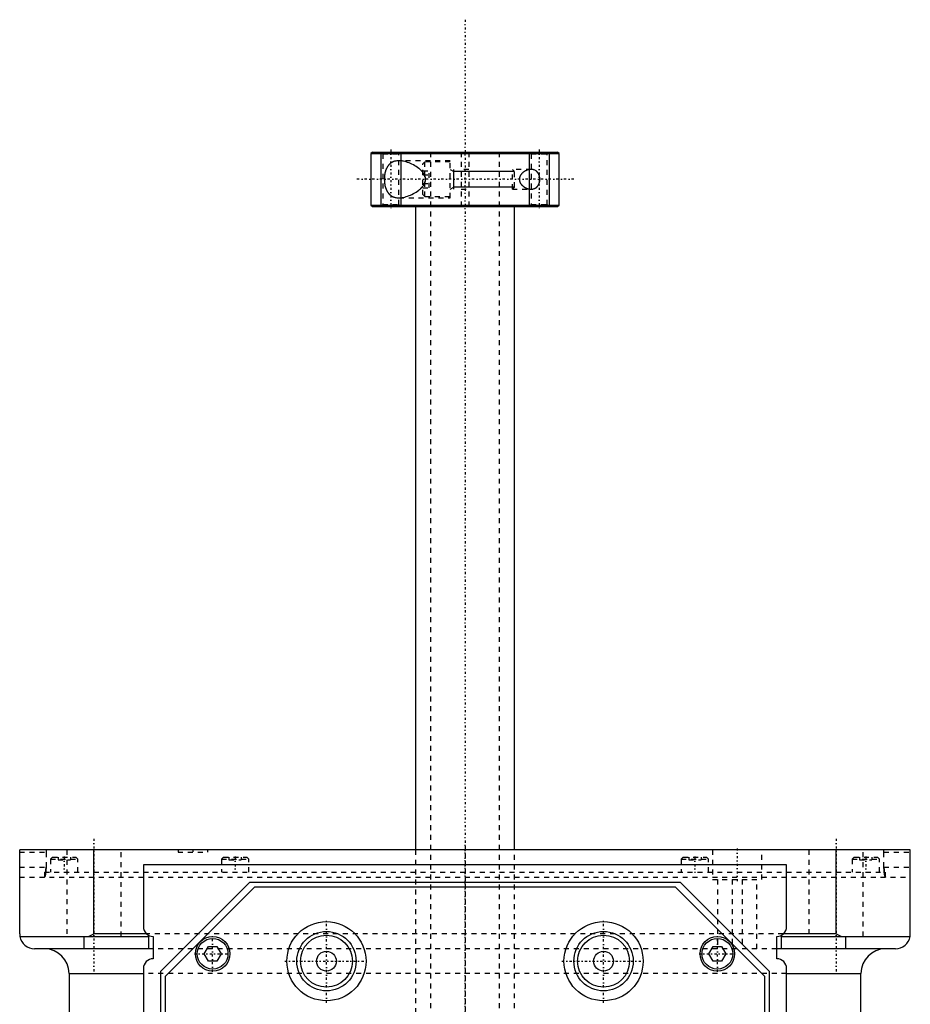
# Model space of a CAD drawing. Extents: x -90 to 90, y -104 to 484.
# Tile 8 of 8: x -90 to 90, y 285 to 484. Entities that reach past the tile are written whole.
import ezdxf

# ---------------------------------------------------------------- set-up
doc = ezdxf.new("R2010")
doc.units = 0
doc.linetypes.add('CENTER', pattern=[1.5, 0.45, -0.5, 0.05, -0.5])
doc.linetypes.add('DASHED', pattern=[2, 1, -1])
for name, color, linetype in [('AM_0', 7, 'CONTINUOUS'), ('AM_10', 7, 'CONTINUOUS'), ('AM_3', 7, 'DASHED'), ('AM_7', 7, 'CENTER')]:
    doc.layers.add(name, color=color, linetype=linetype)

msp = doc.modelspace()

# ---------------------------------------------------------------- linework, layer by layer
at = {"layer": 'AM_0', "color": 7, "linetype": 'CONTINUOUS'}
for p, q in [((-18.7, 457.5), (-19, 457.2)), ((-19, 457.2), (-19, 446.8)), ((-19, 457.2), (19, 457.2)), ((-18.7, 457.5), (18.7, 457.5)), ((19, 457.2), (18.7, 457.5)), ((19, 446.8), (19, 457.2)), ((-19, 446.8), (-18.7, 446.5)), ((-19, 446.8), (19, 446.8)), ((-18.7, 446.5), (18.7, 446.5)), ((-10, 446.5), (-10, 316.5)), ((10, 316.5), (10, 446.5)), ((18.7, 446.5), (19, 446.8)), ((-90, 299.5), (-90, 316.5)), ((90, 316.5), (-90, 316.5)), ((-75, 299.5), (-75, 316.5)), ((75, 299.5), (75, 316.5)), ((90, 299.5), (90, 316.5)), ((-65, 313.5), (-65, 301)), ((65, 313.5), (-65, 313.5)), ((65, 301), (65, 313.5)), ((-61.5, 292), (-43.5, 310)), ((-60.5, 291), (-42.5, 309)), ((-43.5, 310), (43.5, 310)), ((-42.5, 309), (42.5, 309)), ((42.5, 309), (60.5, 291)), ((43.5, 310), (61.5, 292)), ((-89.96, 299), (-64, 299)), ((-77, 296.5), (-77, 299)), ((-76.12, 299), (-75, 299.5)), ((-64.32, 299.5), (-75, 299.5)), ((-64, 299), (-64, 296.5)), ((-63, 299), (-63, 294.5)), ((63, 294.5), (63, 299)), ((64, 299), (89.96, 299)), ((64, 296.5), (64, 299)), ((75, 299.5), (64.32, 299.5)), ((75, 299.5), (76.12, 299)), ((77, 296.5), (77, 299)), ((-63, 296.5), (-87, 296.5)), ((-52.73, 295.5), (-51.87, 297)), ((-51.87, 297), (-50.13, 297)), ((-50.13, 297), (-49.27, 295.5)), ((49.27, 295.5), (50.13, 297)), ((50.13, 297), (51.87, 297)), ((51.87, 297), (52.73, 295.5)), ((87, 296.5), (63, 296.5)), ((-51.87, 294), (-52.73, 295.5)), ((-49.27, 295.5), (-50.13, 294)), ((50.13, 294), (49.27, 295.5)), ((52.73, 295.5), (51.87, 294)), ((-65, 292.5), (-65, 37.5)), ((-50.13, 294), (-51.87, 294)), ((51.87, 294), (50.13, 294)), ((65, 37.5), (65, 292.5)), ((-80, 291.5), (-80, 30)), ((-80, 291.5), (-65, 291.5)), ((-61.5, 154.98), (-61.5, 292)), ((-60.5, 156.65), (-60.5, 291)), ((60.5, 291), (60.5, 156.65)), ((61.5, 292), (61.5, 154.98)), ((65, 291.5), (80, 291.5)), ((80, 30), (80, 291.5))]:
    msp.add_line(p, q, dxfattribs=at)
for points in [[(-90, 299.5, 0), (-90, 299.42, 0), (-89.99, 299.25, 0), (-89.97, 299.08, 0), (-89.96, 299, 0)], [(89.96, 299, 0), (89.97, 299.08, 0), (89.99, 299.25, 0), (90, 299.42, 0), (90, 299.5, 0)]]:
    msp.add_polyline3d(points, dxfattribs=at)
for centre, radius in [((-28, 294), 8), ((28, 294), 8), ((-51, 295.5), 3.5), ((-51, 295.5), 3.1), ((-28, 294), 6), ((-28, 294), 5.25), ((28, 294), 6), ((28, 294), 5.25), ((51, 295.5), 3.5), ((51, 295.5), 3.1), ((-28, 294), 2), ((28, 294), 2)]:
    msp.add_circle(centre, radius, dxfattribs=at)
for centre, radius, start, end in [((-63, 301), 2, 180, 270), ((63, 301), 2, 270, 0), ((-87, 299.5), 3, 189.5941, 270), ((87, 299.5), 3, 270, 350.4059), ((-85, 291.5), 5, 0, 90), ((85, 291.5), 5, 90, 180), ((-63, 292.5), 2, 90, 180), ((63, 292.5), 2, 0, 90)]:
    msp.add_arc(centre, radius, start, end, dxfattribs=at)
at = {"layer": 'AM_10', "color": 7, "linetype": 'CONTINUOUS'}
for p, q in [((-17, 457.5), (-17, 446.5)), ((-13, 457.5), (-13, 446.5)), ((13, 457.5), (13, 446.5)), ((17, 457.5), (17, 446.5)), ((-3, 454), (-2.26, 453.57)), ((-2.26, 450), (-2.26, 454)), ((10, 453.57), (-2.26, 453.57)), ((-3, 450), (-2.26, 450.43)), ((10, 450.43), (-2.26, 450.43))]:
    msp.add_line(p, q, dxfattribs=at)
at = {"layer": 'AM_3', "color": 6, "linetype": 'DASHED'}
for p, q in [((-17, 457.5), (-16.62, 457.12)), ((-16.62, 457.12), (-16.62, 446.88)), ((-16.62, 457.12), (-13.38, 457.12)), ((-13.38, 457.12), (-13, 457.5)), ((-13.38, 446.88), (-13.38, 457.12)), ((-3, 455.75), (-13.37, 455.75)), ((-7, 457.5), (-7, -77.5)), ((-3, 448.25), (-3, 455.75)), ((-0.75, 457.5), (-0.75, 446.5)), ((0.75, 457.5), (0.75, 446.5)), ((7, -77.5), (7, 457.5)), ((13, 457.5), (13.38, 457.12)), ((13.38, 457.12), (13.38, 446.88)), ((13.38, 457.12), (16.62, 457.12)), ((16.62, 457.12), (17, 457.5)), ((16.62, 446.88), (16.62, 457.12)), ((-8.1, 455.5), (-8.5, 455.1)), ((-8.5, 448.9), (-8.5, 455.1)), ((-8.5, 453.73), (-7.25, 453.73)), ((-3, 455.5), (-8.1, 455.5)), ((-8.1, 448.5), (-8.1, 455.5)), ((-7.25, 450.27), (-7.25, 453.73)), ((0.75, 454), (-0.75, 454)), ((13.37, 454), (9.57, 454)), ((10, 453.57), (9.57, 454)), ((9.57, 450), (9.57, 454)), ((-8.5, 452.87), (-7.25, 452.87)), ((10, 450.43), (10, 453.57)), ((-8.5, 451.13), (-7.25, 451.13)), ((-8.5, 450.27), (-7.25, 450.27)), ((-0.75, 450), (0.75, 450)), ((9.57, 450), (10, 450.43)), ((9.57, 450), (13.37, 450)), ((-13.37, 448.25), (-3, 448.25)), ((-8.5, 448.9), (-8.1, 448.5)), ((-8.1, 448.5), (-3, 448.5)), ((-16.62, 446.88), (-17, 446.5)), ((-16.62, 446.88), (-13.38, 446.88)), ((-13, 446.5), (-13.38, 446.88)), ((13.38, 446.88), (13, 446.5)), ((13.38, 446.88), (16.62, 446.88)), ((17, 446.5), (16.62, 446.88)), ((-80.5, 316.5), (-80.5, 299)), ((-69.5, 299), (-69.5, 316.5)), ((-58, 316.5), (-58, 316)), ((-52, 316), (-52, 316.5)), ((-10, 316.5), (-10, -37.5)), ((10, -37.5), (10, 316.5)), ((50, 316.5), (50, 310.5)), ((60, 310.5), (60, 316.5)), ((69.5, 316.5), (69.5, 299)), ((80.5, 299), (80.5, 316.5)), ((-90, 316), (-84.68, 316)), ((-84.68, 316), (-84.68, 313)), ((-83.35, 315), (-83.75, 314.6)), ((-83.75, 314.6), (-83.75, 312)), ((-83.75, 314.6), (-78.25, 314.6)), ((-83.35, 315), (-78.65, 315)), ((-82.25, 315), (-82.25, 314.5)), ((-82.25, 314.5), (-79.75, 314.5)), ((-81, 315), (-81, 314.5)), ((-79.75, 315), (-79.75, 314.5)), ((-78.25, 314.6), (-78.65, 315)), ((-78.25, 312), (-78.25, 314.6)), ((-58, 316), (-52, 316)), ((-48.81, 315), (-49.21, 314.6)), ((-49.21, 314.6), (-49.21, 312)), ((-49.21, 314.6), (-43.71, 314.6)), ((-48.81, 315), (-44.11, 315)), ((-47.71, 315), (-47.71, 314.5)), ((-47.71, 314.5), (-45.21, 314.5)), ((-46.46, 315), (-46.46, 314.5)), ((-45.21, 315), (-45.21, 314.5)), ((-43.71, 314.6), (-44.11, 315)), ((-43.71, 312), (-43.71, 314.6)), ((44.11, 315), (43.71, 314.6)), ((43.71, 314.6), (43.71, 312)), ((43.71, 314.6), (49.21, 314.6)), ((44.11, 315), (48.81, 315)), ((45.21, 315), (45.21, 314.5)), ((45.21, 314.5), (47.71, 314.5)), ((46.46, 315), (46.46, 314.5)), ((47.71, 315), (47.71, 314.5)), ((49.21, 314.6), (48.81, 315)), ((49.21, 312), (49.21, 314.6)), ((78.65, 315), (78.25, 314.6)), ((78.25, 314.6), (78.25, 312)), ((78.25, 314.6), (83.75, 314.6)), ((78.65, 315), (83.35, 315)), ((79.75, 315), (79.75, 314.5)), ((79.75, 314.5), (82.25, 314.5)), ((81, 315), (81, 314.5)), ((82.25, 315), (82.25, 314.5)), ((83.75, 314.6), (83.35, 315)), ((83.75, 312), (83.75, 314.6)), ((84.68, 316), (90, 316)), ((84.68, 313), (84.68, 316)), ((-90, 313), (-84.68, 313)), ((84.68, 313), (90, 313)), ((-90, 311), (90, 311)), ((-85, 312), (-85, 311)), ((-85, 312), (85, 312)), ((50, 310.5), (60, 310.5)), ((51, 310.5), (51, 296.5)), ((54, 310.5), (54, 296.5)), ((56, 310.5), (56, 296.5)), ((59, 296.5), (59, 310.5)), ((85, 311), (85, 312)), ((-77.63, 299), (-69.5, 299)), ((64.32, 299.5), (-64.32, 299.5)), ((63, 296.5), (-63, 296.5)), ((65, 291.5), (-65, 291.5))]:
    msp.add_line(p, q, dxfattribs=at)
for points in [[(-13.37, 455.75, 0), (-13.5, 455.75, 0), (-13.76, 455.73, 0), (-14.01, 455.69, 0), (-14.14, 455.66, 0), (-14.27, 455.63, 0), (-14.41, 455.58, 0), (-14.45, 455.57, 0), (-14.49, 455.55, 0), (-14.51, 455.54, 0), (-14.53, 455.53, 0), (-14.57, 455.52, 0), (-14.61, 455.5, 0), (-14.65, 455.48, 0), (-14.69, 455.46, 0), (-14.73, 455.44, 0), (-14.74, 455.43, 0), (-14.76, 455.42, 0), (-14.8, 455.4, 0), (-14.84, 455.38, 0), (-14.88, 455.35, 0), (-14.91, 455.33, 0), (-14.95, 455.3, 0), (-14.97, 455.29, 0), (-14.98, 455.28, 0), (-15.02, 455.25, 0), (-15.06, 455.23, 0), (-15.09, 455.2, 0), (-15.12, 455.17, 0), (-15.16, 455.14, 0), (-15.17, 455.13, 0), (-15.19, 455.11, 0), (-15.22, 455.08, 0), (-15.26, 455.05, 0), (-15.29, 455.02, 0), (-15.32, 454.99, 0), (-15.35, 454.96, 0), (-15.37, 454.94, 0), (-15.38, 454.92, 0), (-15.41, 454.89, 0), (-15.44, 454.86, 0), (-15.46, 454.84, 0), (-15.47, 454.82, 0), (-15.5, 454.78, 0), (-15.53, 454.75, 0), (-15.54, 454.73, 0), (-15.56, 454.71, 0), (-15.58, 454.67, 0), (-15.61, 454.63, 0), (-15.64, 454.59, 0), (-15.66, 454.55, 0), (-15.69, 454.51, 0), (-15.7, 454.49, 0), (-15.71, 454.47, 0), (-15.74, 454.43, 0), (-15.76, 454.39, 0), (-15.79, 454.34, 0), (-15.81, 454.3, 0), (-15.83, 454.25, 0), (-15.84, 454.23, 0), (-15.86, 454.21, 0), (-15.88, 454.16, 0), (-15.9, 454.11, 0), (-15.92, 454.06, 0), (-15.94, 454.01, 0), (-15.96, 453.96, 0), (-15.97, 453.94, 0), (-15.98, 453.91, 0), (-16, 453.86, 0), (-16.02, 453.81, 0), (-16.04, 453.75, 0), (-16.06, 453.7, 0), (-16.07, 453.64, 0), (-16.08, 453.62, 0), (-16.09, 453.59, 0), (-16.11, 453.53, 0), (-16.12, 453.48, 0), (-16.14, 453.42, 0), (-16.15, 453.36, 0), (-16.17, 453.3, 0), (-16.17, 453.27, 0), (-16.18, 453.24, 0), (-16.19, 453.19, 0), (-16.2, 453.13, 0), (-16.21, 453.1, 0), (-16.21, 453.07, 0), (-16.22, 453.01, 0), (-16.23, 452.95, 0), (-16.24, 452.92, 0), (-16.24, 452.89, 0), (-16.25, 452.82, 0), (-16.26, 452.76, 0), (-16.27, 452.7, 0), (-16.27, 452.64, 0), (-16.28, 452.58, 0), (-16.28, 452.55, 0), (-16.29, 452.52, 0), (-16.29, 452.46, 0), (-16.3, 452.4, 0), (-16.3, 452.33, 0), (-16.3, 452.27, 0), (-16.3, 452.21, 0), (-16.3, 452.18, 0), (-16.31, 452.15, 0), (-16.31, 452.09, 0), (-16.31, 452.03, 0), (-16.31, 452, 0)], [(-8.5, 453.36, 0), (-8.52, 453.39, 0), (-8.55, 453.43, 0), (-8.59, 453.48, 0), (-8.61, 453.5, 0), (-8.63, 453.52, 0), (-8.67, 453.56, 0), (-8.7, 453.61, 0), (-8.74, 453.65, 0), (-8.78, 453.69, 0), (-8.82, 453.73, 0), (-8.84, 453.75, 0), (-8.86, 453.77, 0), (-8.9, 453.81, 0), (-8.95, 453.85, 0), (-9.09, 453.98, 0), (-9.22, 454.09, 0), (-9.35, 454.2, 0), (-9.61, 454.39, 0), (-9.88, 454.57, 0), (-10.15, 454.74, 0), (-10.43, 454.9, 0), (-10.72, 455.04, 0), (-10.86, 455.11, 0), (-11.01, 455.18, 0), (-11.3, 455.3, 0), (-11.59, 455.41, 0), (-11.87, 455.51, 0), (-12.16, 455.59, 0), (-12.44, 455.65, 0), (-12.58, 455.68, 0), (-12.72, 455.7, 0), (-12.98, 455.73, 0), (-13.24, 455.75, 0), (-13.37, 455.75, 0)], [(13.37, 454, 0), (13.34, 454, 0), (13.29, 454, 0), (13.24, 454, 0), (13.21, 453.99, 0), (13.19, 453.99, 0), (13.13, 453.99, 0), (13.08, 453.98, 0), (13.03, 453.97, 0), (12.97, 453.96, 0), (12.92, 453.95, 0), (12.89, 453.95, 0), (12.86, 453.94, 0), (12.8, 453.93, 0), (12.75, 453.91, 0), (12.69, 453.9, 0), (12.64, 453.88, 0), (12.58, 453.86, 0), (12.55, 453.85, 0), (12.53, 453.84, 0), (12.47, 453.82, 0), (12.41, 453.79, 0), (12.39, 453.78, 0), (12.36, 453.77, 0), (12.3, 453.74, 0), (12.25, 453.72, 0), (12.22, 453.7, 0), (12.19, 453.69, 0), (12.14, 453.66, 0), (12.09, 453.63, 0), (12.03, 453.6, 0), (11.98, 453.56, 0), (11.93, 453.53, 0), (11.9, 453.51, 0), (11.88, 453.49, 0), (11.83, 453.46, 0), (11.78, 453.42, 0), (11.73, 453.38, 0), (11.68, 453.34, 0), (11.63, 453.3, 0), (11.61, 453.28, 0), (11.59, 453.26, 0), (11.54, 453.21, 0), (11.5, 453.16, 0), (11.45, 453.11, 0), (11.41, 453.06, 0), (11.37, 453.01, 0), (11.34, 452.98, 0), (11.32, 452.96, 0), (11.28, 452.9, 0), (11.25, 452.84, 0), (11.21, 452.78, 0), (11.17, 452.72, 0), (11.14, 452.66, 0), (11.13, 452.62, 0), (11.11, 452.59, 0), (11.09, 452.52, 0), (11.06, 452.46, 0), (11.04, 452.39, 0), (11.02, 452.32, 0), (11.01, 452.25, 0), (11, 452.21, 0), (11, 452.18, 0), (10.99, 452.11, 0), (10.99, 452.04, 0), (10.99, 452, 0), (10.99, 451.96, 0), (10.99, 451.89, 0), (11, 451.82, 0), (11, 451.79, 0), (11.01, 451.75, 0), (11.02, 451.68, 0), (11.04, 451.61, 0), (11.06, 451.54, 0), (11.09, 451.48, 0), (11.11, 451.41, 0), (11.13, 451.38, 0), (11.14, 451.34, 0), (11.17, 451.28, 0), (11.21, 451.22, 0), (11.25, 451.16, 0), (11.28, 451.1, 0), (11.32, 451.04, 0), (11.34, 451.02, 0), (11.37, 450.99, 0), (11.41, 450.94, 0), (11.45, 450.89, 0), (11.5, 450.84, 0), (11.54, 450.79, 0), (11.59, 450.74, 0), (11.61, 450.72, 0), (11.63, 450.7, 0), (11.68, 450.66, 0), (11.73, 450.62, 0), (11.78, 450.58, 0), (11.83, 450.54, 0), (11.88, 450.51, 0), (11.9, 450.49, 0), (11.93, 450.47, 0), (11.98, 450.44, 0), (12.03, 450.4, 0), (12.09, 450.37, 0), (12.14, 450.34, 0), (12.19, 450.31, 0), (12.22, 450.3, 0), (12.25, 450.28, 0), (12.3, 450.26, 0), (12.36, 450.23, 0), (12.39, 450.22, 0), (12.41, 450.21, 0), (12.47, 450.18, 0), (12.53, 450.16, 0), (12.55, 450.15, 0), (12.58, 450.14, 0), (12.64, 450.12, 0), (12.69, 450.1, 0), (12.75, 450.09, 0), (12.8, 450.07, 0), (12.86, 450.06, 0), (12.89, 450.05, 0), (12.92, 450.05, 0), (12.97, 450.04, 0), (13.03, 450.03, 0), (13.08, 450.02, 0), (13.13, 450.01, 0), (13.19, 450.01, 0), (13.21, 450.01, 0), (13.24, 450, 0), (13.29, 450, 0), (13.34, 450, 0), (13.37, 450, 0)], [(15.12, 452, 0), (15.12, 452.02, 0), (15.12, 452.05, 0), (15.12, 452.08, 0), (15.12, 452.1, 0), (15.12, 452.12, 0), (15.12, 452.15, 0), (15.12, 452.18, 0), (15.12, 452.22, 0), (15.11, 452.25, 0), (15.11, 452.28, 0), (15.11, 452.3, 0), (15.11, 452.32, 0), (15.1, 452.35, 0), (15.1, 452.38, 0), (15.09, 452.42, 0), (15.09, 452.45, 0), (15.08, 452.48, 0), (15.08, 452.5, 0), (15.07, 452.51, 0), (15.07, 452.55, 0), (15.06, 452.58, 0), (15.06, 452.59, 0), (15.05, 452.61, 0), (15.04, 452.64, 0), (15.03, 452.67, 0), (15.03, 452.69, 0), (15.03, 452.71, 0), (15.02, 452.74, 0), (15.01, 452.77, 0), (15, 452.8, 0), (14.99, 452.83, 0), (14.98, 452.86, 0), (14.97, 452.87, 0), (14.96, 452.89, 0), (14.95, 452.92, 0), (14.94, 452.95, 0), (14.93, 452.97, 0), (14.92, 453, 0), (14.9, 453.03, 0), (14.9, 453.04, 0), (14.89, 453.06, 0), (14.88, 453.08, 0), (14.86, 453.11, 0), (14.85, 453.14, 0), (14.83, 453.16, 0), (14.82, 453.19, 0), (14.81, 453.2, 0), (14.81, 453.21, 0), (14.79, 453.23, 0), (14.78, 453.26, 0), (14.76, 453.28, 0), (14.74, 453.3, 0), (14.73, 453.33, 0), (14.72, 453.34, 0), (14.71, 453.35, 0), (14.7, 453.37, 0), (14.68, 453.39, 0), (14.66, 453.41, 0), (14.65, 453.43, 0), (14.63, 453.45, 0), (14.62, 453.46, 0), (14.61, 453.47, 0), (14.6, 453.49, 0), (14.58, 453.51, 0), (14.57, 453.52, 0), (14.56, 453.53, 0), (14.54, 453.54, 0), (14.52, 453.56, 0), (14.51, 453.57, 0), (14.5, 453.58, 0), (14.49, 453.6, 0), (14.47, 453.61, 0), (14.45, 453.63, 0), (14.43, 453.65, 0), (14.41, 453.66, 0), (14.4, 453.67, 0), (14.39, 453.68, 0), (14.37, 453.69, 0), (14.35, 453.71, 0), (14.33, 453.72, 0), (14.3, 453.74, 0), (14.28, 453.75, 0), (14.27, 453.76, 0), (14.26, 453.76, 0), (14.24, 453.77, 0), (14.22, 453.79, 0), (14.14, 453.83, 0), (14.01, 453.89, 0), (13.87, 453.93, 0), (13.8, 453.95, 0), (13.73, 453.97, 0), (13.58, 453.99, 0), (13.44, 454, 0), (13.37, 454, 0)], [(-16.31, 452, 0), (-16.31, 451.97, 0), (-16.31, 451.91, 0), (-16.31, 451.85, 0), (-16.3, 451.82, 0), (-16.3, 451.79, 0), (-16.3, 451.73, 0), (-16.3, 451.67, 0), (-16.3, 451.6, 0), (-16.29, 451.54, 0), (-16.29, 451.48, 0), (-16.28, 451.45, 0), (-16.28, 451.42, 0), (-16.27, 451.36, 0), (-16.27, 451.3, 0), (-16.26, 451.24, 0), (-16.25, 451.18, 0), (-16.24, 451.11, 0), (-16.24, 451.08, 0), (-16.23, 451.05, 0), (-16.22, 450.99, 0), (-16.21, 450.93, 0), (-16.21, 450.9, 0), (-16.2, 450.87, 0), (-16.19, 450.81, 0), (-16.18, 450.76, 0), (-16.17, 450.73, 0), (-16.17, 450.7, 0), (-16.15, 450.64, 0), (-16.14, 450.58, 0), (-16.12, 450.52, 0), (-16.11, 450.47, 0), (-16.09, 450.41, 0), (-16.08, 450.38, 0), (-16.07, 450.36, 0), (-16.06, 450.3, 0), (-16.04, 450.25, 0), (-16.02, 450.19, 0), (-16, 450.14, 0), (-15.98, 450.09, 0), (-15.97, 450.06, 0), (-15.96, 450.04, 0), (-15.94, 449.99, 0), (-15.92, 449.94, 0), (-15.9, 449.89, 0), (-15.88, 449.84, 0), (-15.86, 449.79, 0), (-15.84, 449.77, 0), (-15.83, 449.75, 0), (-15.81, 449.7, 0), (-15.79, 449.66, 0), (-15.76, 449.61, 0), (-15.74, 449.57, 0), (-15.71, 449.53, 0), (-15.7, 449.51, 0), (-15.69, 449.49, 0), (-15.66, 449.45, 0), (-15.64, 449.41, 0), (-15.61, 449.37, 0), (-15.58, 449.33, 0), (-15.56, 449.29, 0), (-15.54, 449.27, 0), (-15.53, 449.25, 0), (-15.5, 449.22, 0), (-15.47, 449.18, 0), (-15.46, 449.16, 0), (-15.44, 449.14, 0), (-15.41, 449.11, 0), (-15.38, 449.08, 0), (-15.37, 449.06, 0), (-15.35, 449.04, 0), (-15.32, 449.01, 0), (-15.29, 448.98, 0), (-15.26, 448.95, 0), (-15.22, 448.92, 0), (-15.19, 448.89, 0), (-15.17, 448.87, 0), (-15.16, 448.86, 0), (-15.12, 448.83, 0), (-15.09, 448.8, 0), (-15.06, 448.77, 0), (-15.02, 448.75, 0), (-14.98, 448.72, 0), (-14.97, 448.71, 0), (-14.95, 448.7, 0), (-14.91, 448.67, 0), (-14.88, 448.65, 0), (-14.84, 448.62, 0), (-14.8, 448.6, 0), (-14.76, 448.58, 0), (-14.74, 448.57, 0), (-14.73, 448.56, 0), (-14.69, 448.54, 0), (-14.65, 448.52, 0), (-14.61, 448.5, 0), (-14.57, 448.48, 0), (-14.53, 448.47, 0), (-14.51, 448.46, 0), (-14.49, 448.45, 0), (-14.45, 448.43, 0), (-14.41, 448.42, 0), (-14.27, 448.37, 0), (-14.14, 448.34, 0), (-14.01, 448.31, 0), (-13.76, 448.27, 0), (-13.5, 448.25, 0), (-13.37, 448.25, 0)], [(-8.5, 450.64, 0), (-8.45, 450.7, 0), (-8.35, 450.84, 0), (-8.26, 450.98, 0), (-8.22, 451.05, 0), (-8.22, 451.06, 0), (-8.2, 451.09, 0), (-8.19, 451.11, 0), (-8.19, 451.12, 0), (-8.18, 451.14, 0), (-8.17, 451.16, 0), (-8.16, 451.19, 0), (-8.14, 451.21, 0), (-8.13, 451.24, 0), (-8.12, 451.26, 0), (-8.12, 451.27, 0), (-8.11, 451.29, 0), (-8.1, 451.31, 0), (-8.09, 451.34, 0), (-8.08, 451.36, 0), (-8.07, 451.39, 0), (-8.06, 451.41, 0), (-8.06, 451.43, 0), (-8.06, 451.44, 0), (-8.05, 451.47, 0), (-8.04, 451.49, 0), (-8.03, 451.52, 0), (-8.02, 451.54, 0), (-8.02, 451.57, 0), (-8.01, 451.58, 0), (-8.01, 451.6, 0), (-8.01, 451.62, 0), (-8, 451.65, 0), (-7.99, 451.68, 0), (-7.99, 451.71, 0), (-7.99, 451.73, 0), (-7.98, 451.75, 0), (-7.98, 451.76, 0), (-7.98, 451.79, 0), (-7.97, 451.82, 0), (-7.97, 451.84, 0), (-7.97, 451.87, 0), (-7.97, 451.9, 0), (-7.97, 451.91, 0), (-7.97, 451.93, 0), (-7.97, 451.96, 0), (-7.96, 451.99, 0), (-7.96, 452, 0), (-7.96, 452.01, 0), (-7.97, 452.04, 0), (-7.97, 452.07, 0), (-7.97, 452.09, 0), (-7.97, 452.1, 0), (-7.97, 452.13, 0), (-7.97, 452.16, 0), (-7.97, 452.18, 0), (-7.98, 452.21, 0), (-7.98, 452.24, 0), (-7.98, 452.25, 0), (-7.99, 452.27, 0), (-7.99, 452.29, 0), (-7.99, 452.32, 0), (-8, 452.35, 0), (-8.01, 452.38, 0), (-8.01, 452.4, 0), (-8.01, 452.42, 0), (-8.02, 452.43, 0), (-8.02, 452.46, 0), (-8.03, 452.48, 0), (-8.04, 452.51, 0), (-8.05, 452.53, 0), (-8.06, 452.56, 0), (-8.06, 452.57, 0), (-8.06, 452.59, 0), (-8.07, 452.61, 0), (-8.08, 452.64, 0), (-8.09, 452.66, 0), (-8.1, 452.69, 0), (-8.11, 452.71, 0), (-8.12, 452.73, 0), (-8.12, 452.74, 0), (-8.13, 452.76, 0), (-8.14, 452.79, 0), (-8.16, 452.81, 0), (-8.17, 452.84, 0), (-8.18, 452.86, 0), (-8.19, 452.88, 0), (-8.19, 452.89, 0), (-8.2, 452.91, 0), (-8.22, 452.94, 0), (-8.22, 452.95, 0), (-8.26, 453.02, 0), (-8.35, 453.16, 0), (-8.45, 453.3, 0), (-8.5, 453.36, 0)], [(13.37, 450, 0), (13.44, 450, 0), (13.58, 450.01, 0), (13.73, 450.03, 0), (13.8, 450.05, 0), (13.87, 450.07, 0), (14.01, 450.11, 0), (14.14, 450.17, 0), (14.22, 450.21, 0), (14.24, 450.23, 0), (14.26, 450.24, 0), (14.27, 450.24, 0), (14.28, 450.25, 0), (14.3, 450.26, 0), (14.33, 450.28, 0), (14.35, 450.29, 0), (14.37, 450.31, 0), (14.39, 450.32, 0), (14.4, 450.33, 0), (14.41, 450.34, 0), (14.43, 450.35, 0), (14.45, 450.37, 0), (14.47, 450.39, 0), (14.49, 450.4, 0), (14.5, 450.42, 0), (14.51, 450.43, 0), (14.52, 450.44, 0), (14.54, 450.46, 0), (14.56, 450.47, 0), (14.57, 450.48, 0), (14.58, 450.49, 0), (14.6, 450.51, 0), (14.61, 450.53, 0), (14.62, 450.54, 0), (14.63, 450.55, 0), (14.65, 450.57, 0), (14.66, 450.59, 0), (14.68, 450.61, 0), (14.7, 450.63, 0), (14.71, 450.65, 0), (14.72, 450.66, 0), (14.73, 450.67, 0), (14.74, 450.7, 0), (14.76, 450.72, 0), (14.78, 450.74, 0), (14.79, 450.77, 0), (14.81, 450.79, 0), (14.81, 450.8, 0), (14.82, 450.81, 0), (14.83, 450.84, 0), (14.85, 450.86, 0), (14.86, 450.89, 0), (14.88, 450.92, 0), (14.89, 450.94, 0), (14.9, 450.96, 0), (14.9, 450.97, 0), (14.92, 451, 0), (14.93, 451.03, 0), (14.94, 451.05, 0), (14.95, 451.08, 0), (14.96, 451.11, 0), (14.97, 451.13, 0), (14.98, 451.14, 0), (14.99, 451.17, 0), (15, 451.2, 0), (15.01, 451.23, 0), (15.02, 451.26, 0), (15.03, 451.29, 0), (15.03, 451.31, 0), (15.03, 451.33, 0), (15.04, 451.36, 0), (15.05, 451.39, 0), (15.06, 451.41, 0), (15.06, 451.42, 0), (15.07, 451.45, 0), (15.07, 451.49, 0), (15.08, 451.5, 0), (15.08, 451.52, 0), (15.09, 451.55, 0), (15.09, 451.58, 0), (15.1, 451.62, 0), (15.1, 451.65, 0), (15.11, 451.68, 0), (15.11, 451.7, 0), (15.11, 451.72, 0), (15.11, 451.75, 0), (15.12, 451.78, 0), (15.12, 451.82, 0), (15.12, 451.85, 0), (15.12, 451.88, 0), (15.12, 451.9, 0), (15.12, 451.92, 0), (15.12, 451.95, 0), (15.12, 451.98, 0), (15.12, 452, 0)], [(-13.37, 448.25, 0), (-13.24, 448.25, 0), (-12.98, 448.27, 0), (-12.72, 448.3, 0), (-12.58, 448.32, 0), (-12.44, 448.35, 0), (-12.16, 448.41, 0), (-11.87, 448.49, 0), (-11.59, 448.59, 0), (-11.3, 448.7, 0), (-11.01, 448.82, 0), (-10.86, 448.89, 0), (-10.72, 448.96, 0), (-10.43, 449.1, 0), (-10.15, 449.26, 0), (-9.88, 449.43, 0), (-9.61, 449.61, 0), (-9.35, 449.8, 0), (-9.22, 449.91, 0), (-9.09, 450.02, 0), (-8.95, 450.15, 0), (-8.9, 450.19, 0), (-8.86, 450.23, 0), (-8.84, 450.25, 0), (-8.82, 450.27, 0), (-8.78, 450.31, 0), (-8.74, 450.35, 0), (-8.7, 450.39, 0), (-8.67, 450.44, 0), (-8.63, 450.48, 0), (-8.61, 450.5, 0), (-8.59, 450.52, 0), (-8.55, 450.57, 0), (-8.52, 450.61, 0), (-8.5, 450.64, 0)], [(-84.59, 316.5, 0), (-84.59, 316.5, 0), (-84.59, 316.5, 0), (-84.59, 316.5, 0), (-84.6, 316.5, 0), (-84.6, 316.5, 0), (-84.6, 316.5, 0), (-84.6, 316.5, 0), (-84.6, 316.5, 0), (-84.6, 316.5, 0), (-84.6, 316.5, 0), (-84.6, 316.5, 0), (-84.6, 316.5, 0), (-84.61, 316.49, 0), (-84.61, 316.49, 0), (-84.61, 316.49, 0), (-84.61, 316.49, 0), (-84.61, 316.49, 0), (-84.61, 316.49, 0), (-84.61, 316.49, 0), (-84.61, 316.49, 0), (-84.61, 316.48, 0), (-84.61, 316.48, 0), (-84.62, 316.48, 0), (-84.62, 316.48, 0), (-84.62, 316.48, 0), (-84.62, 316.48, 0), (-84.62, 316.48, 0), (-84.62, 316.47, 0), (-84.62, 316.47, 0), (-84.62, 316.47, 0), (-84.62, 316.47, 0), (-84.63, 316.46, 0), (-84.63, 316.46, 0), (-84.63, 316.46, 0), (-84.63, 316.46, 0), (-84.63, 316.46, 0), (-84.63, 316.45, 0), (-84.63, 316.45, 0), (-84.63, 316.45, 0), (-84.63, 316.44, 0), (-84.63, 316.44, 0), (-84.64, 316.44, 0), (-84.64, 316.44, 0), (-84.64, 316.43, 0), (-84.64, 316.43, 0), (-84.64, 316.42, 0), (-84.64, 316.42, 0), (-84.64, 316.42, 0), (-84.64, 316.42, 0), (-84.64, 316.41, 0), (-84.64, 316.41, 0), (-84.65, 316.4, 0), (-84.65, 316.4, 0), (-84.65, 316.4, 0), (-84.65, 316.39, 0), (-84.65, 316.39, 0), (-84.65, 316.39, 0), (-84.65, 316.38, 0), (-84.65, 316.38, 0), (-84.65, 316.37, 0), (-84.65, 316.37, 0), (-84.65, 316.37, 0), (-84.65, 316.36, 0), (-84.66, 316.36, 0), (-84.66, 316.35, 0), (-84.66, 316.35, 0), (-84.66, 316.35, 0), (-84.66, 316.34, 0), (-84.66, 316.34, 0), (-84.66, 316.34, 0), (-84.66, 316.33, 0), (-84.66, 316.33, 0), (-84.66, 316.32, 0), (-84.66, 316.32, 0), (-84.66, 316.31, 0), (-84.66, 316.31, 0), (-84.66, 316.3, 0), (-84.66, 316.3, 0), (-84.66, 316.29, 0), (-84.67, 316.29, 0), (-84.67, 316.28, 0), (-84.67, 316.27, 0), (-84.67, 316.27, 0), (-84.67, 316.27, 0), (-84.67, 316.26, 0), (-84.67, 316.26, 0), (-84.67, 316.25, 0), (-84.67, 316.24, 0), (-84.67, 316.24, 0), (-84.67, 316.23, 0), (-84.67, 316.23, 0), (-84.67, 316.22, 0), (-84.67, 316.22, 0), (-84.67, 316.21, 0), (-84.67, 316.2, 0), (-84.67, 316.2, 0), (-84.67, 316.19, 0), (-84.68, 316.19, 0), (-84.68, 316.18, 0), (-84.68, 316.18, 0), (-84.68, 316.17, 0), (-84.68, 316.16, 0), (-84.68, 316.15, 0), (-84.68, 316.15, 0), (-84.68, 316.15, 0), (-84.68, 316.14, 0), (-84.68, 316.13, 0), (-84.68, 316.13, 0), (-84.68, 316.13, 0), (-84.68, 316.12, 0), (-84.68, 316.11, 0), (-84.68, 316.11, 0), (-84.68, 316.1, 0), (-84.68, 316.1, 0), (-84.68, 316.09, 0), (-84.68, 316.08, 0), (-84.68, 316.08, 0), (-84.68, 316.07, 0), (-84.68, 316.06, 0), (-84.68, 316.06, 0), (-84.68, 316.05, 0), (-84.68, 316.05, 0), (-84.68, 316.04, 0), (-84.68, 316.03, 0), (-84.68, 316.02, 0), (-84.68, 316.02, 0), (-84.68, 316.02, 0), (-84.68, 316.01, 0), (-84.68, 316, 0), (-84.68, 316, 0)], [(84.68, 316, 0), (84.68, 316, 0), (84.68, 316.01, 0), (84.68, 316.02, 0), (84.68, 316.02, 0), (84.68, 316.02, 0), (84.68, 316.03, 0), (84.68, 316.04, 0), (84.68, 316.05, 0), (84.68, 316.05, 0), (84.68, 316.06, 0), (84.68, 316.06, 0), (84.68, 316.07, 0), (84.68, 316.08, 0), (84.68, 316.08, 0), (84.68, 316.09, 0), (84.68, 316.1, 0), (84.68, 316.1, 0), (84.68, 316.11, 0), (84.68, 316.11, 0), (84.68, 316.12, 0), (84.68, 316.13, 0), (84.68, 316.13, 0), (84.68, 316.13, 0), (84.68, 316.14, 0), (84.68, 316.15, 0), (84.68, 316.15, 0), (84.68, 316.15, 0), (84.68, 316.16, 0), (84.68, 316.17, 0), (84.68, 316.18, 0), (84.68, 316.18, 0), (84.68, 316.19, 0), (84.67, 316.19, 0), (84.67, 316.2, 0), (84.67, 316.2, 0), (84.67, 316.21, 0), (84.67, 316.22, 0), (84.67, 316.22, 0), (84.67, 316.23, 0), (84.67, 316.23, 0), (84.67, 316.24, 0), (84.67, 316.24, 0), (84.67, 316.25, 0), (84.67, 316.26, 0), (84.67, 316.26, 0), (84.67, 316.27, 0), (84.67, 316.27, 0), (84.67, 316.27, 0), (84.67, 316.28, 0), (84.67, 316.29, 0), (84.66, 316.29, 0), (84.66, 316.3, 0), (84.66, 316.3, 0), (84.66, 316.31, 0), (84.66, 316.31, 0), (84.66, 316.32, 0), (84.66, 316.32, 0), (84.66, 316.33, 0), (84.66, 316.33, 0), (84.66, 316.34, 0), (84.66, 316.34, 0), (84.66, 316.34, 0), (84.66, 316.35, 0), (84.66, 316.35, 0), (84.66, 316.35, 0), (84.66, 316.36, 0), (84.65, 316.36, 0), (84.65, 316.37, 0), (84.65, 316.37, 0), (84.65, 316.37, 0), (84.65, 316.38, 0), (84.65, 316.38, 0), (84.65, 316.39, 0), (84.65, 316.39, 0), (84.65, 316.39, 0), (84.65, 316.4, 0), (84.65, 316.4, 0), (84.65, 316.4, 0), (84.64, 316.41, 0), (84.64, 316.41, 0), (84.64, 316.42, 0), (84.64, 316.42, 0), (84.64, 316.42, 0), (84.64, 316.42, 0), (84.64, 316.43, 0), (84.64, 316.43, 0), (84.64, 316.44, 0), (84.64, 316.44, 0), (84.63, 316.44, 0), (84.63, 316.44, 0), (84.63, 316.45, 0), (84.63, 316.45, 0), (84.63, 316.45, 0), (84.63, 316.46, 0), (84.63, 316.46, 0), (84.63, 316.46, 0), (84.63, 316.46, 0), (84.63, 316.46, 0), (84.62, 316.47, 0), (84.62, 316.47, 0), (84.62, 316.47, 0), (84.62, 316.47, 0), (84.62, 316.48, 0), (84.62, 316.48, 0), (84.62, 316.48, 0), (84.62, 316.48, 0), (84.62, 316.48, 0), (84.61, 316.48, 0), (84.61, 316.48, 0), (84.61, 316.49, 0), (84.61, 316.49, 0), (84.61, 316.49, 0), (84.61, 316.49, 0), (84.61, 316.49, 0), (84.61, 316.49, 0), (84.61, 316.49, 0), (84.61, 316.49, 0), (84.6, 316.5, 0), (84.6, 316.5, 0), (84.6, 316.5, 0), (84.6, 316.5, 0), (84.6, 316.5, 0), (84.6, 316.5, 0), (84.6, 316.5, 0), (84.6, 316.5, 0), (84.6, 316.5, 0), (84.59, 316.5, 0), (84.59, 316.5, 0), (84.59, 316.5, 0), (84.59, 316.5, 0)], [(-84.68, 313, 0), (-84.68, 312.99, 0), (-84.68, 312.96, 0), (-84.68, 312.93, 0), (-84.68, 312.92, 0), (-84.68, 312.9, 0), (-84.68, 312.87, 0), (-84.68, 312.84, 0), (-84.68, 312.82, 0), (-84.68, 312.79, 0), (-84.68, 312.76, 0), (-84.68, 312.74, 0), (-84.69, 312.73, 0), (-84.69, 312.7, 0), (-84.69, 312.67, 0), (-84.69, 312.64, 0), (-84.69, 312.61, 0), (-84.69, 312.58, 0), (-84.69, 312.57, 0), (-84.69, 312.56, 0), (-84.69, 312.53, 0), (-84.69, 312.5, 0), (-84.69, 312.48, 0), (-84.69, 312.47, 0), (-84.7, 312.44, 0), (-84.7, 312.41, 0), (-84.7, 312.4, 0), (-84.7, 312.38, 0), (-84.7, 312.36, 0), (-84.7, 312.33, 0), (-84.7, 312.3, 0), (-84.71, 312.27, 0), (-84.71, 312.24, 0), (-84.71, 312.23, 0), (-84.71, 312.22, 0), (-84.71, 312.19, 0), (-84.71, 312.16, 0), (-84.72, 312.14, 0), (-84.72, 312.11, 0), (-84.72, 312.08, 0), (-84.72, 312.07, 0), (-84.72, 312.06, 0), (-84.73, 312.03, 0), (-84.73, 312, 0), (-84.73, 311.98, 0), (-84.73, 311.95, 0), (-84.74, 311.93, 0), (-84.74, 311.92, 0), (-84.74, 311.9, 0), (-84.74, 311.88, 0), (-84.74, 311.86, 0), (-84.75, 311.83, 0), (-84.75, 311.81, 0), (-84.75, 311.78, 0), (-84.76, 311.77, 0), (-84.76, 311.76, 0), (-84.76, 311.74, 0), (-84.76, 311.72, 0), (-84.77, 311.7, 0), (-84.77, 311.67, 0), (-84.77, 311.65, 0), (-84.77, 311.64, 0), (-84.78, 311.63, 0), (-84.78, 311.61, 0), (-84.78, 311.59, 0), (-84.78, 311.58, 0), (-84.79, 311.57, 0), (-84.79, 311.55, 0), (-84.79, 311.53, 0), (-84.79, 311.52, 0), (-84.8, 311.51, 0), (-84.8, 311.5, 0), (-84.8, 311.48, 0), (-84.81, 311.46, 0), (-84.81, 311.44, 0), (-84.81, 311.42, 0), (-84.82, 311.41, 0), (-84.82, 311.4, 0), (-84.82, 311.39, 0), (-84.83, 311.37, 0), (-84.83, 311.35, 0), (-84.83, 311.34, 0), (-84.84, 311.32, 0), (-84.84, 311.31, 0), (-84.84, 311.31, 0), (-84.85, 311.29, 0), (-84.85, 311.28, 0), (-84.85, 311.26, 0), (-84.86, 311.25, 0), (-84.86, 311.23, 0), (-84.87, 311.23, 0), (-84.87, 311.22, 0), (-84.87, 311.21, 0), (-84.88, 311.19, 0), (-84.88, 311.18, 0), (-84.89, 311.17, 0), (-84.89, 311.16, 0), (-84.89, 311.15, 0), (-84.89, 311.15, 0), (-84.9, 311.13, 0), (-84.9, 311.12, 0), (-84.91, 311.11, 0), (-84.91, 311.1, 0), (-84.92, 311.1, 0), (-84.92, 311.09, 0), (-84.92, 311.09, 0), (-84.93, 311.08, 0), (-84.93, 311.07, 0), (-84.93, 311.07, 0), (-84.93, 311.06, 0), (-84.94, 311.06, 0), (-84.94, 311.05, 0), (-84.95, 311.05, 0), (-84.95, 311.04, 0), (-84.95, 311.04, 0), (-84.96, 311.03, 0), (-84.96, 311.03, 0), (-84.97, 311.02, 0), (-84.97, 311.02, 0), (-84.97, 311.02, 0), (-84.97, 311.01, 0), (-84.98, 311.01, 0), (-84.98, 311.01, 0), (-84.99, 311.01, 0), (-84.99, 311, 0), (-85, 311, 0), (-85, 311, 0), (-85, 311, 0), (-85.01, 311, 0), (-85.01, 311, 0), (-85.01, 311, 0)], [(-84.73, 312, 0), (-84.73, 312.03, 0), (-84.72, 312.08, 0), (-84.72, 312.13, 0), (-84.71, 312.16, 0), (-84.71, 312.18, 0), (-84.71, 312.24, 0), (-84.7, 312.29, 0), (-84.7, 312.35, 0), (-84.7, 312.4, 0), (-84.69, 312.46, 0), (-84.69, 312.49, 0), (-84.69, 312.52, 0), (-84.69, 312.57, 0), (-84.69, 312.63, 0), (-84.69, 312.69, 0), (-84.68, 312.75, 0), (-84.68, 312.8, 0), (-84.68, 312.83, 0), (-84.68, 312.86, 0), (-84.68, 312.92, 0), (-84.68, 312.97, 0), (-84.68, 313, 0)], [(85.01, 311, 0), (85.01, 311, 0), (85.01, 311, 0), (85, 311, 0), (85, 311, 0), (85, 311, 0), (84.99, 311, 0), (84.99, 311.01, 0), (84.98, 311.01, 0), (84.98, 311.01, 0), (84.97, 311.01, 0), (84.97, 311.02, 0), (84.97, 311.02, 0), (84.97, 311.02, 0), (84.96, 311.03, 0), (84.96, 311.03, 0), (84.95, 311.04, 0), (84.95, 311.04, 0), (84.95, 311.05, 0), (84.94, 311.05, 0), (84.94, 311.06, 0), (84.93, 311.06, 0), (84.93, 311.07, 0), (84.93, 311.07, 0), (84.93, 311.08, 0), (84.92, 311.09, 0), (84.92, 311.09, 0), (84.92, 311.1, 0), (84.91, 311.1, 0), (84.91, 311.11, 0), (84.9, 311.12, 0), (84.9, 311.13, 0), (84.89, 311.15, 0), (84.89, 311.15, 0), (84.89, 311.16, 0), (84.89, 311.17, 0), (84.88, 311.18, 0), (84.88, 311.19, 0), (84.87, 311.21, 0), (84.87, 311.22, 0), (84.87, 311.23, 0), (84.86, 311.23, 0), (84.86, 311.25, 0), (84.85, 311.26, 0), (84.85, 311.28, 0), (84.85, 311.29, 0), (84.84, 311.31, 0), (84.84, 311.31, 0), (84.84, 311.32, 0), (84.83, 311.34, 0), (84.83, 311.35, 0), (84.83, 311.37, 0), (84.82, 311.39, 0), (84.82, 311.4, 0), (84.82, 311.41, 0), (84.81, 311.42, 0), (84.81, 311.44, 0), (84.81, 311.46, 0), (84.8, 311.48, 0), (84.8, 311.5, 0), (84.8, 311.51, 0), (84.79, 311.52, 0), (84.79, 311.53, 0), (84.79, 311.55, 0), (84.79, 311.57, 0), (84.78, 311.58, 0), (84.78, 311.59, 0), (84.78, 311.61, 0), (84.78, 311.63, 0), (84.77, 311.64, 0), (84.77, 311.65, 0), (84.77, 311.67, 0), (84.77, 311.7, 0), (84.76, 311.72, 0), (84.76, 311.74, 0), (84.76, 311.76, 0), (84.76, 311.77, 0), (84.75, 311.78, 0), (84.75, 311.81, 0), (84.75, 311.83, 0), (84.74, 311.86, 0), (84.74, 311.88, 0), (84.74, 311.9, 0), (84.74, 311.92, 0), (84.74, 311.93, 0), (84.73, 311.95, 0), (84.73, 311.98, 0), (84.73, 312, 0), (84.73, 312.03, 0), (84.72, 312.06, 0), (84.72, 312.07, 0), (84.72, 312.08, 0), (84.72, 312.11, 0), (84.72, 312.14, 0), (84.71, 312.16, 0), (84.71, 312.19, 0), (84.71, 312.22, 0), (84.71, 312.23, 0), (84.71, 312.24, 0), (84.71, 312.27, 0), (84.7, 312.3, 0), (84.7, 312.33, 0), (84.7, 312.36, 0), (84.7, 312.38, 0), (84.7, 312.4, 0), (84.7, 312.41, 0), (84.7, 312.44, 0), (84.69, 312.47, 0), (84.69, 312.48, 0), (84.69, 312.5, 0), (84.69, 312.53, 0), (84.69, 312.56, 0), (84.69, 312.57, 0), (84.69, 312.58, 0), (84.69, 312.61, 0), (84.69, 312.64, 0), (84.69, 312.67, 0), (84.69, 312.7, 0), (84.69, 312.73, 0), (84.68, 312.74, 0), (84.68, 312.76, 0), (84.68, 312.79, 0), (84.68, 312.82, 0), (84.68, 312.84, 0), (84.68, 312.87, 0), (84.68, 312.9, 0), (84.68, 312.92, 0), (84.68, 312.93, 0), (84.68, 312.96, 0), (84.68, 312.99, 0), (84.68, 313, 0)], [(84.68, 313, 0), (84.68, 312.97, 0), (84.68, 312.92, 0), (84.68, 312.86, 0), (84.68, 312.83, 0), (84.68, 312.8, 0), (84.68, 312.75, 0), (84.69, 312.69, 0), (84.69, 312.63, 0), (84.69, 312.57, 0), (84.69, 312.52, 0), (84.69, 312.49, 0), (84.69, 312.46, 0), (84.7, 312.4, 0), (84.7, 312.35, 0), (84.7, 312.29, 0), (84.71, 312.24, 0), (84.71, 312.18, 0), (84.71, 312.16, 0), (84.72, 312.13, 0), (84.72, 312.08, 0), (84.73, 312.03, 0), (84.73, 312, 0)], [(-85.01, 311, 0), (-85.01, 311, 0), (-85.01, 311, 0), (-85, 311, 0), (-85, 311, 0)], [(-85, 311, 0), (-84.99, 311, 0), (-84.97, 311.01, 0), (-84.96, 311.03, 0), (-84.95, 311.04, 0), (-84.94, 311.05, 0), (-84.92, 311.08, 0), (-84.91, 311.12, 0), (-84.89, 311.16, 0), (-84.87, 311.21, 0), (-84.85, 311.26, 0), (-84.85, 311.29, 0), (-84.84, 311.32, 0), (-84.82, 311.38, 0), (-84.81, 311.45, 0), (-84.79, 311.52, 0), (-84.78, 311.6, 0), (-84.77, 311.68, 0), (-84.76, 311.72, 0), (-84.76, 311.77, 0), (-84.74, 311.86, 0), (-84.73, 311.95, 0), (-84.73, 312, 0)], [(84.73, 312, 0), (84.73, 311.95, 0), (84.74, 311.86, 0), (84.76, 311.77, 0), (84.76, 311.72, 0), (84.77, 311.68, 0), (84.78, 311.6, 0), (84.79, 311.52, 0), (84.81, 311.45, 0), (84.82, 311.38, 0), (84.84, 311.32, 0), (84.85, 311.29, 0), (84.85, 311.26, 0), (84.87, 311.21, 0), (84.89, 311.16, 0), (84.91, 311.12, 0), (84.92, 311.08, 0), (84.94, 311.05, 0), (84.95, 311.04, 0), (84.96, 311.03, 0), (84.98, 311.01, 0), (84.99, 311, 0), (85, 311, 0)], [(85, 311, 0), (85, 311, 0), (85.01, 311, 0), (85.01, 311, 0), (85.01, 311, 0)]]:
    msp.add_polyline3d(points, dxfattribs=at)
at = {"layer": 'AM_7', "color": 4, "linetype": 'CENTER'}
for p, q in [((0, 484.25), (0, -104.25)), ((-15, 458.05), (-15, 445.95)), ((15, 458.05), (15, 445.95)), ((22, 452), (-22, 452)), ((-75, 318.75), (-75, 291.25)), ((75, 318.75), (75, 291.25)), ((-55, 316.52), (-55, 315.98)), ((0, 317.3), (0, -16.93)), ((55, 316.8), (55, 310.2)), ((-81, 315.15), (-81, 311.85)), ((-46.46, 315.15), (-46.46, 311.85)), ((46.46, 315.15), (46.46, 311.85)), ((81, 315.15), (81, 311.85)), ((-28, 285.6), (-28, 302.4)), ((28, 285.6), (28, 302.4)), ((-51, 291.82), (-51, 299.18)), ((51, 291.82), (51, 299.18)), ((-54.67, 295.5), (-47.33, 295.5)), ((47.33, 295.5), (54.67, 295.5)), ((-36.4, 294), (-19.6, 294)), ((19.6, 294), (36.4, 294))]:
    msp.add_line(p, q, dxfattribs=at)

doc.saveas('drawing.dxf')
